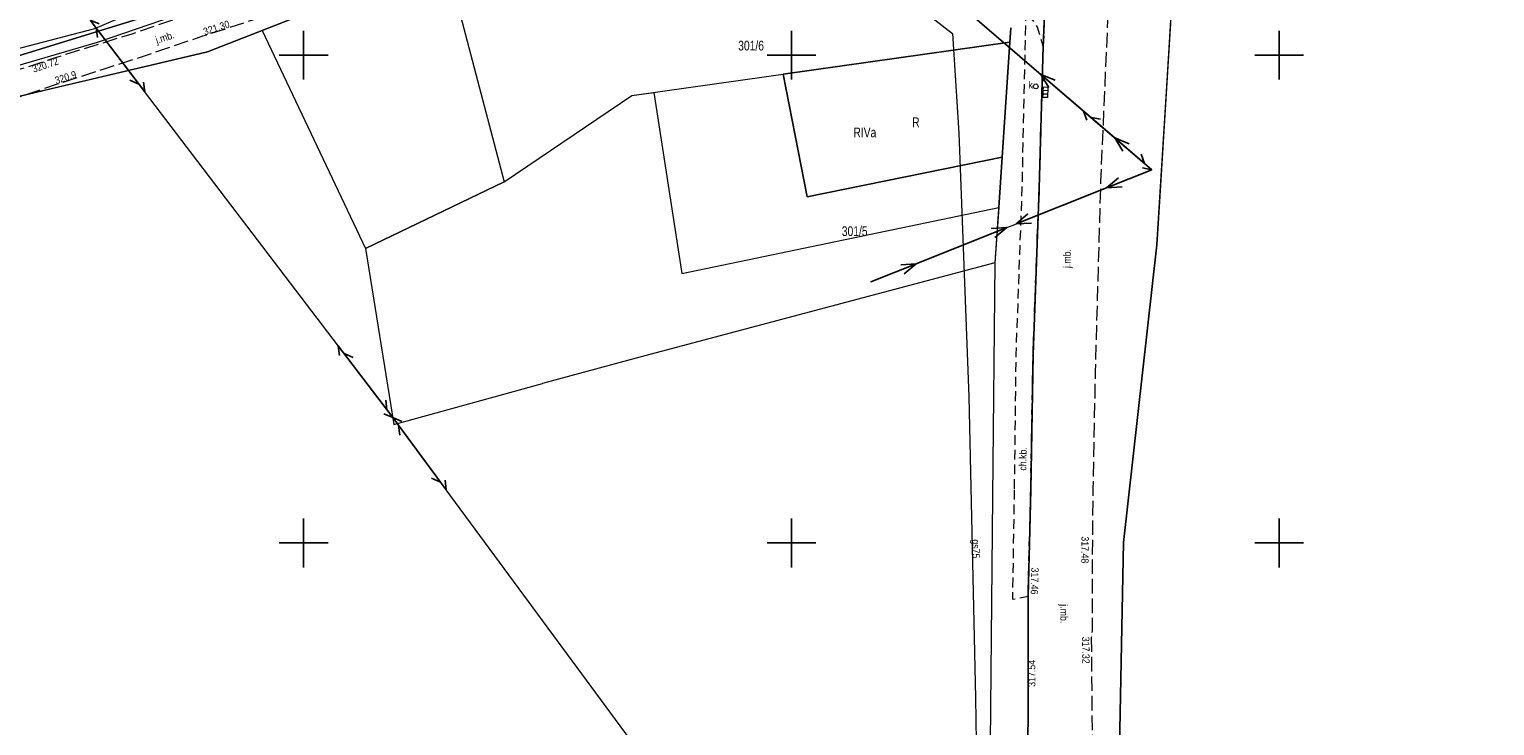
# Model space of a CAD drawing. Header units: metres. Extents: x 7423100 to 7431699, y 5527887 to 5533362.
# Tile 63 of 114: x 7428472 to 7428622, y 5529631 to 5529703. Entities that reach past the tile are written whole.
import ezdxf
from ezdxf.enums import TextEntityAlignment as Align

# ---------------------------------------------------------------- set-up
doc = ezdxf.new("R2010")
doc.units = ezdxf.units.M
doc.header["$MEASUREMENT"] = 0
for name, pattern in [('1.0_0.5', [1.5, 1, -0.5]), ('1.5_0.5', [2, 1.5, -0.5]), ('219-500', [0]), ('suep_nn_500', [0]), ('sutp_500', [0])]:
    doc.linetypes.add(name, pattern=pattern)
doc.layers.get('0').update_dxf_attribs({"color": 2, "linetype": 'CONTINUOUS', "lineweight": 5})
for name, color, linetype in [('203-punkt graniczny', 7, 'CONTINUOUS'), ('209-oznaczenie konturu klasyfikacyjnego', 7, 'CONTINUOUS'), ('210-oznaczenie konturu użytku gruntowego', 7, 'CONTINUOUS'), ('211-numer działki ewidencyjnej', 7, 'CONTINUOUS'), ('217-kontur klasyfikacyjny', 7, 'CONTINUOUS'), ('218-kontur użytku gruntowego', 7, 'CONTINUOUS'), ('219-działka ewidencyjna', 7, 'CONTINUOUS'), ('chodnik', 7, 'CONTINUOUS'), ('chodnik-Atr17', 7, 'CONTINUOUS'), ('jezdnia', 7, 'CONTINUOUS'), ('jezdnia-Atr17', 7, 'CONTINUOUS'), ('kratka ściekowa', 7, 'CONTINUOUS'), ('krawężnik', 7, 'CONTINUOUS'), ('pikieta naturalna', 7, 'CONTINUOUS'), ('pikieta naturalna-Atr2', 7, 'CONTINUOUS'), ('pikieta sztuczna', 7, 'CONTINUOUS'), ('pikieta sztuczna-Atr2', 7, 'CONTINUOUS'), ('przewód elektroenergetyczny niskiego napięcia', 7, 'CONTINUOUS'), ('przewód gazowy', 7, 'CONTINUOUS'), ('przewód gazowy-Atr1', 7, 'CONTINUOUS'), ('przewód kanalizacyjny', 7, 'CONTINUOUS'), ('przewód telekomunikacyjny napowietrzny', 7, 'CONTINUOUS'), ('przewód wodociągowy', 7, 'CONTINUOUS'), ('Wstawianie ramki sekcyjnej z opisem', 7, 'CONTINUOUS'), ('właz do komory lub kanału - okrągły', 7, 'CONTINUOUS'), ('właz do komory lub kanału - okrągły-Atr17', 7, 'CONTINUOUS')]:
    doc.layers.add(name, color=color, linetype=linetype)
doc.styles.get("Standard").update_dxf_attribs({"font": 'Working1250.shx', "width": 0.75})

# ---------------------------------------------------------------- blocks, each defined once
blk = doc.blocks.new('203')
at = {"linetype": 'Continuous', "lineweight": 0}
h = blk.add_hatch(color=0, dxfattribs=at)
edge = h.paths.add_edge_path()
edge.add_arc((0, 0), 0.045, 0, 360)
blk = doc.blocks.new('SUTP')
at = {"color": 0, "linetype": 'Continuous'}
for p, q in [((0, 0), (0.866, 0.5)), ((0, 0), (9.232, 0)), ((1.866, -0.5), (1, 0)), ((7.366, -0.5), (8.232, 0)), ((9.232, 0), (8.366, 0.5))]:
    blk.add_line(p, q, dxfattribs=at)
blk = doc.blocks.new('SUEP1')
at = {"color": 0, "linetype": 'Continuous'}
for p, q in [((0, 0), (5, 0)), ((5, 0), (3.5, 0.5)), ((5, 0), (3.5, -0.5)), ((5, 0), (15, 0)), ((15, 0), (13.5, 0.5)), ((15, 0), (13.5, -0.5))]:
    blk.add_line(p, q, dxfattribs=at)
blk = doc.blocks.new('US05')
at = {"color": 0, "linetype": 'Continuous', "lineweight": 13}
for p, q in [((-0.525, -0.25), (-0.525, 0.25)), ((-0.525, 0.25), (-0.175, 0.25)), ((-0.175, -0.25), (-0.175, 0.25)), ((-0.175, 0.25), (0.175, 0.25)), ((0.175, -0.25), (0.175, 0.25)), ((0.175, 0.25), (0.525, 0.25)), ((0.525, -0.25), (0.525, 0.25)), ((-0.525, -0.25), (-0.175, -0.25)), ((-0.175, -0.25), (0.175, -0.25)), ((0.175, -0.25), (0.525, -0.25))]:
    blk.add_line(p, q, dxfattribs=at)
blk = doc.blocks.new('US22')
at = {"color": 0, "linetype": 'Continuous', "lineweight": 13}
blk.add_circle((0, 0), 0.25, dxfattribs=at)
blk = doc.blocks.new('PW01')
at = {"linetype": 'Continuous', "lineweight": 13}
h = blk.add_hatch(color=0, dxfattribs=at)
edge = h.paths.add_edge_path()
edge.add_arc((0, 0), 0.045, 0, 360)
blk = doc.blocks.new('RAMKA500K')
at = {"color": 0}
for p, q in [((100, 197.5), (100, 202.5)), ((150, 197.5), (150, 202.5)), ((200, 197.5), (200, 202.5)), ((97.5, 200), (102.5, 200)), ((147.5, 200), (152.5, 200)), ((197.5, 200), (202.5, 200)), ((100, 147.5), (100, 152.5)), ((150, 147.5), (150, 152.5)), ((200, 147.5), (200, 152.5)), ((97.5, 150), (102.5, 150)), ((147.5, 150), (152.5, 150)), ((197.5, 150), (202.5, 150))]:
    blk.add_line(p, q, dxfattribs=at)

msp = doc.modelspace()

# ---------------------------------------------------------------- linework, layer by layer
at = {"layer": '217-kontur klasyfikacyjny', "color": 92, "linetype": 'Continuous', "lineweight": 18, "flags": 128}
for points in [[(7428457.65, 5529695.91), (7428488.5, 5529705.4)], [(7428572.38, 5529701.32), (7428549.16, 5529698.05)], [(7428571.59, 5529689.55), (7428572.38, 5529701.32)], [(7428549.16, 5529698.05), (7428551.62, 5529685.47)], [(7428551.62, 5529685.47), (7428571.59, 5529689.55)]]:
    msp.add_lwpolyline(points, dxfattribs=at)
at = {"layer": '218-kontur użytku gruntowego', "color": 3, "linetype": 'Continuous', "lineweight": 18, "flags": 128}
for points in [[(7428588.46, 5529696.83), (7428590.09, 5529723.26)], [(7428514.54, 5529709.91), (7428495.76, 5529702.53)], [(7428495.76, 5529702.53), (7428514.54, 5529709.91)], [(7428488.5, 5529705.4), (7428457.65, 5529695.91)], [(7428457.65, 5529695.91), (7428488.5, 5529705.4)], [(7428490.15, 5529700.33), (7428495.76, 5529702.53)], [(7428495.76, 5529702.53), (7428506.33, 5529680.2)], [(7428572.38, 5529701.32), (7428572.47, 5529702.82)], [(7428572.47, 5529702.82), (7428572.38, 5529701.32)], [(7428474.2, 5529696.57), (7428490.15, 5529700.33)], [(7428549.16, 5529698.05), (7428572.38, 5529701.32)], [(7428572.38, 5529701.32), (7428549.16, 5529698.05)], [(7428571.59, 5529689.55), (7428572.38, 5529701.32)], [(7428572.38, 5529701.32), (7428571.59, 5529689.55)], [(7428551.62, 5529685.47), (7428549.16, 5529698.05)], [(7428549.16, 5529698.05), (7428551.62, 5529685.47)], [(7428469.92, 5529695.56), (7428474.2, 5529696.57)], [(7428520.57, 5529687.02), (7428533.63, 5529695.87)], [(7428533.63, 5529695.87), (7428535.91, 5529696.19)], [(7428535.91, 5529696.19), (7428538.77, 5529677.61)], [(7428587.46, 5529680.55), (7428588.46, 5529696.83)], [(7428571.59, 5529689.55), (7428551.62, 5529685.47)], [(7428551.62, 5529685.47), (7428571.59, 5529689.55)], [(7428571.24, 5529684.4), (7428571.59, 5529689.55)], [(7428571.59, 5529689.55), (7428571.24, 5529684.4)], [(7428506.33, 5529680.2), (7428520.57, 5529687.02)], [(7428538.77, 5529677.61), (7428571.24, 5529684.4)], [(7428571.24, 5529684.4), (7428570.86, 5529678.7)], [(7428584.05, 5529650.03), (7428587.46, 5529680.55)], [(7428570.86, 5529678.7), (7428570.6, 5529654.72)], [(7428570.6, 5529654.72), (7428570.3, 5529622.31)], [(7428583.57, 5529625.63), (7428584.05, 5529650.03)]]:
    msp.add_lwpolyline(points, dxfattribs=at)
at = {"layer": '219-działka ewidencyjna', "color": 7, "linetype": '219-500', "lineweight": 18, "flags": 128}
for points in [[(7428590.09, 5529723.26), (7428587.46, 5529680.55)], [(7428514.54, 5529709.91), (7428490.15, 5529700.33)], [(7428514.54, 5529709.91), (7428520.57, 5529687.02)], [(7428457.65, 5529695.91), (7428488.5, 5529705.4)], [(7428572.47, 5529702.82), (7428572.38, 5529701.32)], [(7428490.15, 5529700.33), (7428469.92, 5529695.56)], [(7428533.63, 5529695.87), (7428572.38, 5529701.32)], [(7428572.38, 5529701.32), (7428570.86, 5529678.7)], [(7428520.57, 5529687.02), (7428533.63, 5529695.87)], [(7428520.57, 5529687.02), (7428506.33, 5529680.2)], [(7428506.33, 5529680.2), (7428509.24, 5529662.15)], [(7428587.46, 5529680.55), (7428584.05, 5529650.03)], [(7428570.86, 5529678.7), (7428534.45, 5529669.05)], [(7428570.86, 5529678.7), (7428570.6, 5529654.72)], [(7428534.45, 5529669.05), (7428524.48, 5529666.36)], [(7428509.24, 5529662.15), (7428524.48, 5529666.36)], [(7428570.6, 5529654.72), (7428570.3, 5529622.31)], [(7428584.05, 5529650.03), (7428583.57, 5529625.63)]]:
    msp.add_lwpolyline(points, dxfattribs=at)
at = {"layer": 'chodnik', "color": 7, "linetype": '1.0_0.5', "lineweight": 18, "flags": 128}
msp.add_lwpolyline([(7428572.83, 5529655.44), (7428572.65, 5529644.22), (7428574.26, 5529644.54), (7428574.52, 5529655.41), (7428574.76, 5529669.31), (7428575.39, 5529686.38), (7428575.81, 5529700.94), (7428575.22, 5529702.88), (7428574.02, 5529704.61), (7428573.62, 5529686.43), (7428573, 5529669.29)], close=True, dxfattribs=at)
at = {"layer": 'jezdnia', "color": 7, "linetype": '1.5_0.5', "lineweight": 18, "flags": 128}
for points in [[(7428749.74, 5529629.12), (7428745.97, 5529628.93), (7428745.08, 5529628.9), (7428730.71, 5529627.97), (7428726.85, 5529627.73), (7428719.83, 5529627.29), (7428715.2, 5529627.01), (7428707.05, 5529626.4), (7428701.3, 5529625.89), (7428688.2, 5529624.7), (7428682.57, 5529624.18), (7428669.16, 5529622.79), (7428660.16, 5529621.76), (7428652.78, 5529620.87), (7428650.62, 5529620.53), (7428644.44, 5529619.74), (7428633.96, 5529618.66), (7428606.69, 5529615.51), (7428602.86, 5529615.84), (7428593.06, 5529615.47), (7428588.3, 5529616.11), (7428583.78, 5529617.16), (7428581.7, 5529618.24), (7428580.94, 5529619.32), (7428580.76, 5529640.44), (7428580.85, 5529641), (7428580.86, 5529647.98), (7428580.93, 5529655.59), (7428581.17, 5529667.58), (7428581.72, 5529687.04), (7428582.85, 5529713.23), (7428583.06, 5529719.38), (7428584.12, 5529738.25), (7428584.62, 5529745.55), (7428585.82, 5529762.72), (7428586.16, 5529768.17), (7428587.34, 5529788), (7428587.7, 5529798.11), (7428581.67, 5529798.27), (7428580.91, 5529784.94), (7428578.84, 5529753.1), (7428577.18, 5529727.56), (7428576.99, 5529720.44), (7428576.78, 5529719.65), (7428576.47, 5529718.18), (7428576.19, 5529710.14), (7428575.81, 5529700.94), (7428575.39, 5529686.38), (7428574.76, 5529669.31), (7428574.52, 5529655.41), (7428574.26, 5529644.54), (7428574.25, 5529638.35), (7428574.24, 5529623.9), (7428574.24, 5529617.59), (7428574.23, 5529615.92), (7428574.24, 5529607.58), (7428574.28, 5529594.8), (7428574.35, 5529578.53), (7428574.26, 5529575.31), (7428574.32, 5529566.67), (7428580.67, 5529567.35), (7428580.64, 5529575.18), (7428580.86, 5529582.81), (7428580.97, 5529595.75), (7428581.13, 5529598.76), (7428581.46, 5529600.31), (7428581.98, 5529601.66), (7428582.69, 5529602.96), (7428583.65, 5529604.05), (7428584.81, 5529604.92), (7428586.11, 5529605.57), (7428588.02, 5529606.19), (7428589.98, 5529606.72), (7428592.9, 5529607.37), (7428595.85, 5529607.96), (7428598.8, 5529608.44), (7428603.76, 5529609.16), (7428605.76, 5529609.38), (7428614.68, 5529610.43), (7428628.62, 5529612.02), (7428643.51, 5529613.78), (7428650.43, 5529614.58), (7428659.42, 5529615.64), (7428666.35, 5529616.42), (7428674.32, 5529617.24), (7428683.27, 5529618.1), (7428694.23, 5529619.13), (7428701.2, 5529619.78), (7428706.21, 5529620.18), (7428715.14, 5529620.85), (7428726.12, 5529621.5), (7428739.1, 5529622.36), (7428748.07, 5529622.9), (7428778.02, 5529624.83), (7428790.4, 5529625.66), (7428800.03, 5529626.33), (7428810.03, 5529627.1), (7428814, 5529627.46), (7428818.98, 5529628.06), (7428824.9, 5529629.02), (7428828.86, 5529629.73), (7428837.69, 5529631.46), (7428845.57, 5529633.02), (7428854.38, 5529634.82), (7428854.59, 5529640.92), (7428842.27, 5529638.37), (7428828.23, 5529635.7), (7428816.75, 5529633.79), (7428813.93, 5529633.63), (7428808.63, 5529633.15), (7428798.02, 5529632.3), (7428787.53, 5529631.6), (7428779.88, 5529631.04), (7428775.22, 5529630.73), (7428774.26, 5529630.64), (7428766.55, 5529630.15), (7428762.9, 5529629.92), (7428752.24, 5529629.35), (7428751.35, 5529629.23)], [(7428365.2, 5529671.12), (7428355.42, 5529669.42), (7428348.14, 5529667.82), (7428344.3, 5529666.81), (7428338.87, 5529665.13), (7428328.22, 5529660.95), (7428319.93, 5529657.97), (7428316.34, 5529656.74), (7428307.52, 5529654.24), (7428298.23, 5529651.97), (7428286.1, 5529649.04), (7428288.31, 5529645.07), (7428289.26, 5529646.08), (7428291.25, 5529647.51), (7428298.99, 5529649.58), (7428308.08, 5529651.81), (7428317.27, 5529654.39), (7428329.01, 5529658.6), (7428340.07, 5529662.84), (7428344.8, 5529664.37), (7428348.77, 5529665.47), (7428355.75, 5529667.03), (7428361.95, 5529667.97), (7428363.33, 5529662.92), (7428366.76, 5529663.59), (7428367.81, 5529663.91), (7428367.32, 5529668.62), (7428378.47, 5529670.93), (7428387.19, 5529672.6), (7428394.27, 5529674.11), (7428403.29, 5529676.25), (7428410.81, 5529678.44), (7428429.3, 5529683.86), (7428435.11, 5529685.57), (7428440.75, 5529687.14), (7428441.34, 5529686.91), (7428447.4, 5529688.57), (7428447.89, 5529689.13), (7428454.36, 5529691.12), (7428454.64, 5529690.51), (7428461.12, 5529692.26), (7428461.32, 5529692.97), (7428465.73, 5529694.37), (7428469.31, 5529695.19), (7428474.55, 5529696.99), (7428483.07, 5529699.73), (7428489.68, 5529701.97), (7428496.26, 5529704.1), (7428500.35, 5529705.48), (7428504.2, 5529706.93), (7428506.33, 5529707.7), (7428512.22, 5529710.02), (7428515.34, 5529711.18), (7428528.68, 5529716.58), (7428537.92, 5529720.33), (7428543.62, 5529722.76), (7428545.74, 5529723.61), (7428548.16, 5529724.36), (7428549.65, 5529724.76), (7428550.99, 5529723.8), (7428562.44, 5529713.56), (7428561.55, 5529712.03), (7428564.19, 5529709.02), (7428566.39, 5529710.14), (7428567.93, 5529711.04), (7428573.5, 5529715.82), (7428572.43, 5529715.82), (7428570.32, 5529716.46), (7428568.63, 5529717.17), (7428567.21, 5529718.12), (7428565.13, 5529719.77), (7428557.07, 5529726.19), (7428551.19, 5529731.04), (7428550.7, 5529730.96), (7428549.12, 5529732.11), (7428545.33, 5529735.12), (7428540.96, 5529738.55), (7428541, 5529739.22), (7428538.64, 5529740.78), (7428535.54, 5529743.56), (7428533.3, 5529745.49), (7428532.21, 5529745.29), (7428524.06, 5529751.4), (7428521.57, 5529749.33), (7428524.83, 5529746.66), (7428535.14, 5529738.91), (7428545.5, 5529730.55), (7428545.55, 5529728.6), (7428544.66, 5529727.14), (7428541.96, 5529725.1), (7428532.03, 5529720.58), (7428517.03, 5529714.54), (7428511.5, 5529712.33), (7428505.04, 5529709.83), (7428498.7, 5529707.7), (7428497.76, 5529707.44), (7428489.77, 5529704.68), (7428482.39, 5529702.17), (7428474.13, 5529699.6), (7428471.72, 5529698.79), (7428464.89, 5529696.82), (7428454.92, 5529693.92), (7428453.93, 5529693.66), (7428447.05, 5529691.68), (7428446.4, 5529691.42), (7428434.46, 5529688.08), (7428428.43, 5529686.24), (7428420.11, 5529683.88), (7428418.96, 5529683.47), (7428410.39, 5529680.93), (7428402.44, 5529678.57), (7428394.84, 5529676.74), (7428385.53, 5529674.8), (7428376.38, 5529673.09)]]:
    msp.add_lwpolyline(points, close=True, dxfattribs=at)
at = {"layer": 'krawężnik', "color": 7, "linetype": 'Continuous', "lineweight": 25, "flags": 128}
msp.add_lwpolyline([(7428574.35, 5529578.53), (7428574.28, 5529594.8), (7428574.24, 5529607.58), (7428574.23, 5529615.92), (7428574.24, 5529617.59), (7428574.24, 5529623.9), (7428574.25, 5529638.35), (7428574.26, 5529644.54), (7428574.52, 5529655.41), (7428574.76, 5529669.31), (7428575.39, 5529686.38), (7428575.81, 5529700.94), (7428576.19, 5529710.14), (7428576.47, 5529718.18)], dxfattribs=at)
at = {"layer": 'przewód elektroenergetyczny niskiego napięcia', "color": 1, "linetype": 'suep_nn_500', "lineweight": 18, "flags": 128}
for points in [[(7428586.95, 5529688.26), (7428553.11, 5529717.32)], [(7428553.11, 5529717.32), (7428586.95, 5529688.26)], [(7428558.13, 5529676.76), (7428586.95, 5529688.26)]]:
    msp.add_lwpolyline(points, dxfattribs=at)
at = {"layer": 'przewód gazowy', "color": 52, "linetype": 'Continuous', "lineweight": 18, "flags": 128}
msp.add_lwpolyline([(7428568.18, 5529725.11), (7428567.29, 5529723.35), (7428559.56, 5529707.61), (7428566.52, 5529702.22), (7428567.14, 5529692.02), (7428568.19, 5529664.97), (7428568.88, 5529634.11), (7428569.09, 5529618.35), (7428569.46, 5529594.69), (7428566.71, 5529584.89), (7428564.99, 5529567.77), (7428564.53, 5529550.27), (7428563.26, 5529524.13), (7428565.84, 5529499.64), (7428566.41, 5529490.48), (7428566.24, 5529486.96), (7428567.11, 5529461)], dxfattribs=at)
at = {"layer": 'przewód kanalizacyjny', "color": 34, "linetype": 'Continuous', "lineweight": 18, "flags": 128}
msp.add_lwpolyline([(7428556.14, 5529727.2), (7428549.45, 5529727.79), (7428547.06, 5529727.71), (7428541.14, 5529724.57), (7428507.92, 5529711.29), (7428478.84, 5529701.31), (7428464.46, 5529697.08), (7428433.76, 5529688.27), (7428440.43, 5529647.31), (7428446.44, 5529613.12), (7428460.76, 5529614.76), (7428465.5, 5529589.14)], dxfattribs=at)
at = {"layer": 'przewód telekomunikacyjny napowietrzny', "color": 30, "linetype": 'sutp_500', "lineweight": 18, "flags": 128}
for points in [[(7428586.95, 5529688.26), (7428553.11, 5529717.32)], [(7428509.14, 5529662.86), (7428478.13, 5529703.59)], [(7428539.91, 5529621.11), (7428509.14, 5529662.86)]]:
    msp.add_lwpolyline(points, dxfattribs=at)
at = {"layer": 'przewód wodociągowy', "color": 5, "linetype": 'Continuous', "lineweight": 18, "flags": 128}
msp.add_lwpolyline([(7428463.33, 5529689.8), (7428462.27, 5529698.28), (7428464.95, 5529699.18), (7428478.58, 5529702.72), (7428486.48, 5529706.15), (7428489.15, 5529707.23), (7428513.58, 5529716.21), (7428515.15, 5529716.84), (7428520.47, 5529718.81), (7428540.69, 5529728.95), (7428547.73, 5529735.04), (7428548.93, 5529738.18), (7428546.39, 5529741.96), (7428544.98, 5529744.06), (7428539.39, 5529752.37), (7428539.01, 5529754.97), (7428556.37, 5529762.42), (7428548.02, 5529788.21), (7428540.04, 5529794.81), (7428538.21, 5529796.23), (7428529.76, 5529801.35), (7428519.03, 5529808.8)], dxfattribs=at)

# ---------------------------------------------------------------- block references
at = {"layer": '203-punkt graniczny', "color": 7, "linetype": 'Continuous', "lineweight": 18}
for p in [(7428490.15, 5529700.33), (7428572.38, 5529701.32), (7428533.63, 5529695.87), (7428520.57, 5529687.02), (7428506.33, 5529680.2), (7428587.46, 5529680.55), (7428570.86, 5529678.7), (7428534.45, 5529669.05), (7428524.48, 5529666.36), (7428509.24, 5529662.15), (7428570.6, 5529654.72), (7428584.05, 5529650.03)]:
    msp.add_blockref('203', p, dxfattribs=at)
at = {"layer": 'kratka ściekowa', "color": 34, "linetype": 'Continuous', "lineweight": 18, "rotation": 87.801}
msp.add_blockref('US05', (7428576.05, 5529696.18), dxfattribs=at)
at = {"layer": 'pikieta naturalna', "color": 7, "linetype": 'Continuous', "lineweight": 13}
msp.add_blockref('PW01', (7428474.55, 5529696.99), dxfattribs=at)
at = {"layer": 'pikieta sztuczna', "color": 7, "linetype": 'Continuous', "lineweight": 13}
for p in [(7428489.68, 5529701.97), (7428580.86, 5529647.98), (7428574.26, 5529644.54), (7428580.76, 5529640.44), (7428574.25, 5529638.35)]:
    msp.add_blockref('PW01', p, dxfattribs=at)
at = {"layer": 'przewód elektroenergetyczny niskiego napięcia', "color": 1, "linetype": 'Continuous', "lineweight": 18}
for p, rotation in [((7428586.95, 5529688.26), 139.346), ((7428586.95, 5529688.26), 201.753), ((7428558.13, 5529676.76), 21.753)]:
    msp.add_blockref('SUEP1', p, dxfattribs=dict(at, rotation=rotation))
at = {"layer": 'przewód telekomunikacyjny napowietrzny', "color": 30, "linetype": 'Continuous', "lineweight": 18}
for p, rotation in [((7428478.13, 5529703.59), 307.284), ((7428586.95, 5529688.26), 139.346), ((7428509.14, 5529662.86), 127.284), ((7428509.14, 5529662.86), 306.39)]:
    msp.add_blockref('SUTP', p, dxfattribs=dict(at, rotation=rotation))
at = {"layer": 'Wstawianie ramki sekcyjnej z opisem', "color": 7, "linetype": 'Continuous', "lineweight": 13}
msp.add_blockref('RAMKA500K', (7428400, 5529500), dxfattribs=at)
at = {"layer": 'właz do komory lub kanału - okrągły', "color": 7, "linetype": 'Continuous', "lineweight": 18}
msp.add_blockref('US22', (7428575.04, 5529696.8), dxfattribs=at)

# ---------------------------------------------------------------- texts
at = {"layer": '209-oznaczenie konturu klasyfikacyjnego', "color": 3, "linetype": 'Continuous', "lineweight": 18, "width": 0.79}
msp.add_text('RIVa', height=1, dxfattribs=at).set_placement((7428556.35, 5529691.58))
at = {"layer": '210-oznaczenie konturu użytku gruntowego', "color": 3, "linetype": 'Continuous', "lineweight": 18, "width": 0.79}
msp.add_text('R', height=1, dxfattribs=at).set_placement((7428562.37, 5529692.62))
at = {"layer": '211-numer działki ewidencyjnej', "color": 7, "linetype": 'Continuous', "lineweight": 18, "width": 0.79}
for s, p in [('301/6', (7428544.54, 5529700.48)), ('301/5', (7428555.16, 5529681.46))]:
    msp.add_text(s, height=1, dxfattribs=at).set_placement(p)
at = {"layer": 'chodnik-Atr17', "color": 7, "width": 0.9}
msp.add_text('ch.kb.', height=0.75, rotation=89.011, dxfattribs=at).set_placement((7428574.07, 5529657.41))
at = {"layer": 'jezdnia-Atr17', "color": 7, "width": 0.9}
for rotation, p in [(18.117, (7428484.97, 5529701.16)), (88.381, (7428578.59, 5529678.17)), (270.177, (7428577.57, 5529643.72))]:
    msp.add_text('j.mb.', height=0.75, rotation=rotation, dxfattribs=at).set_placement(p)
at = {"layer": 'pikieta naturalna-Atr2', "color": 7, "width": 0.9}
msp.add_text('320.9', height=0.75, rotation=17.828, dxfattribs=at).set_placement((7428474.64, 5529697.02))
at = {"layer": 'pikieta sztuczna-Atr2', "color": 7, "width": 0.9}
for s, rotation, p in [('321.30', 17.937, (7428489.86, 5529702.03)), ('317.48', 269.473, (7428579.73, 5529650.68)), ('317.46', 268.63, (7428574.59, 5529647.49)), ('317.32', 270.488, (7428579.79, 5529640.38))]:
    msp.add_text(s, height=0.75, rotation=rotation, dxfattribs=at).set_placement(p)
for s, rotation, p in [('320.72', 18.577, (7428472.09, 5529698.91)), ('317.54', 89.96, (7428574.25, 5529635.25))]:
    msp.add_text(s, height=0.75, rotation=rotation, dxfattribs=at).set_placement(p, align=Align.TOP_LEFT)
at = {"layer": 'przewód gazowy-Atr1', "color": 40, "width": 0.9}
msp.add_text('gs75', height=0.75, rotation=-88.794, dxfattribs=at).set_placement((7428568.52, 5529650.36))
at = {"layer": 'właz do komory lub kanału - okrągły-Atr17', "color": 7, "width": 0.9}
msp.add_text('k', height=0.75, dxfattribs=at).set_placement((7428574.29, 5529696.58))

doc.saveas('drawing.dxf')
